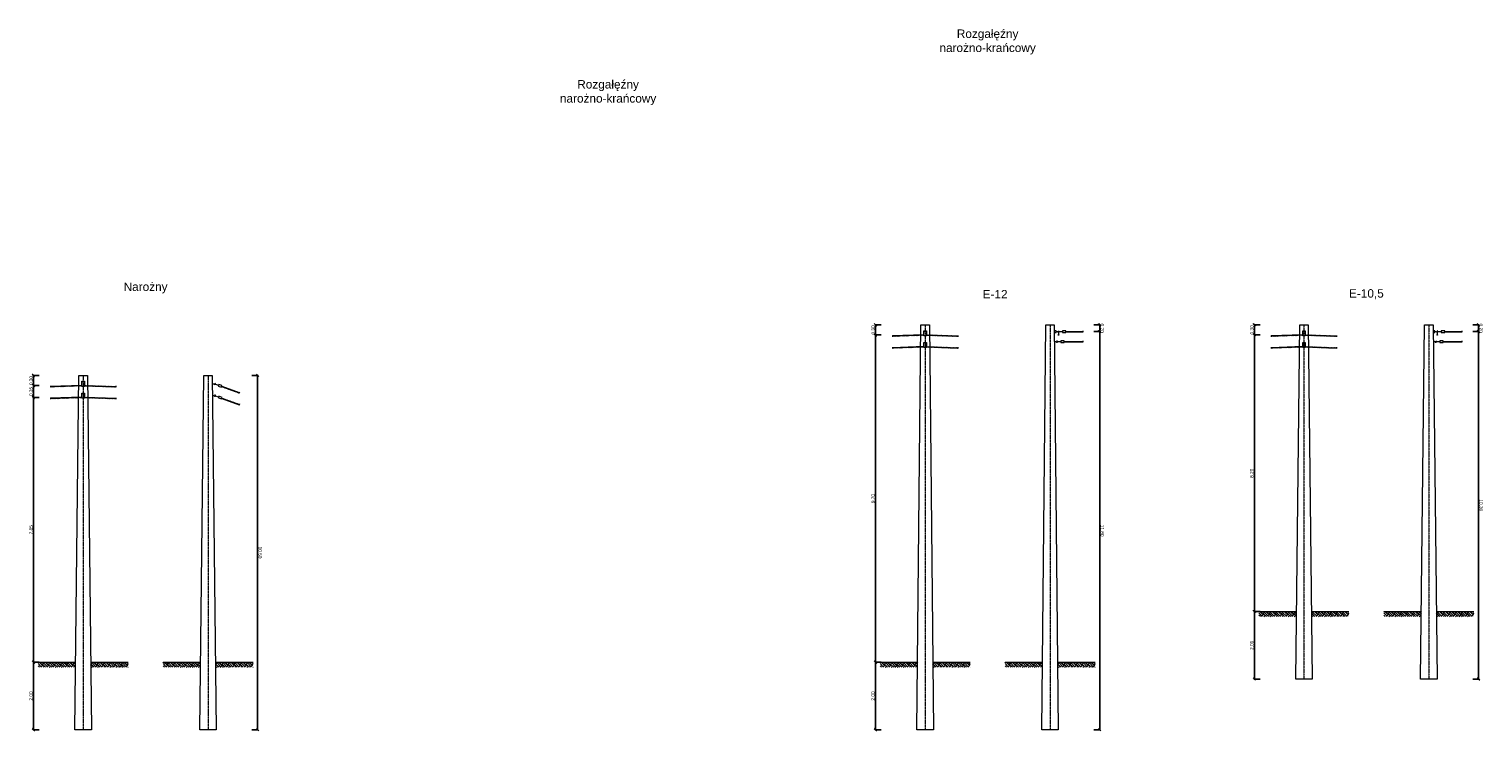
# Model space of a CAD drawing. Header units: metres. Extents: x 6536102 to 6570154, y 5559884 to 5568618.
# Tile 36 of 40: x 6548306 to 6552612, y 5559884 to 5561964. Entities that reach past the tile are written whole.
import ezdxf

# ---------------------------------------------------------------- set-up
doc = ezdxf.new("R2010")
doc.units = ezdxf.units.M
doc.linetypes.add('ACAD_ISO04W100', pattern=[30, 24, -3, 0, -3])
doc.linetypes.add('CIĄGłA', pattern=[0])
doc.layers.add('_ABS_zieleń do wycinki', color=7, linetype='Continuous')
doc.layers.add('ELE', color=7, linetype='Continuous', lineweight=35)
doc.styles.get("Standard").update_dxf_attribs({"font": 'arial.ttf'})
doc.dimstyles.new('ISO-25', dxfattribs={"dimtxt": 2.5, "dimasz": 2.5, "dimexe": 1.25, "dimexo": 0.625, "dimtad": 1, "dimtxsty": 'Standard', "dimcen": 2.5, "dimadec": 0, "dimazin": 0, "dimtfac": 1, "dimtmove": 0, "dimatfit": 3, "dimfxl": 1, "dimarcsym": 0})
pattern_1 = [(8, (6547295.76977, 5560096.3052), (-0.05523432, 0.39301264), [])]
pattern_2 = [(350, (6547295.76977, 5560096.3052), (0.06891662, 0.39084558), [])]
pattern_3 = [(8, (6550911.74096, 5560246.3047), (-0.05523432, 0.39301264), [])]
pattern_4 = [(8, (6549789.8026, 5560246.3047), (-0.05523432, 0.39301264), [])]

# ---------------------------------------------------------------- blocks, each defined once
blk = doc.blocks.new('_OBLIQUE')
at = {"color": 0, "linetype": 'ByBlock', "lineweight": -2}
for p, q in [((-0.5, -0.5), (0.5, 0.5)), ((0, 0), (0, 0))]:
    blk.add_line(p, q, dxfattribs=at)
blk = doc.blocks.new('*D188')
at = {"layer": 'Defpoints', "color": 0, "linetype": 'Continuous', "lineweight": 50, "transparency": 16777216}
for p in [(6548465.8, 5560087.3), (6548318.9, 5559887.3), (6548465.8, 5559887.3)]:
    blk.add_point(p, dxfattribs=at)
at = {"layer": 'ELE', "color": 0, "linetype": 'Continuous', "lineweight": -2, "transparency": 16777216}
for p, q in [((6548335.8, 5560087.3), (6548317.6, 5560087.3)), ((6548318.9, 5560087.3), (6548318.9, 5559887.3)), ((6548335.8, 5559887.3), (6548317.6, 5559887.3))]:
    blk.add_line(p, q, dxfattribs=at)
at = {"layer": 'ELE', "color": 0, "linetype": 'Continuous', "lineweight": -2, "transparency": 16777216, "xscale": 7.5, "yscale": 7.5, "zscale": 7.5}
for p, rotation in [((6548318.9, 5560087.3), 90), ((6548318.9, 5559887.3), 270)]:
    blk.add_blockref('_OBLIQUE', p, dxfattribs=dict(at, rotation=rotation))
at = {"layer": 'ELE', "color": 0, "linetype": 'Continuous', "lineweight": 18, "transparency": 16777216, "insert": (6548312.3, 5559987.3), "char_height": 10, "attachment_point": 5, "rotation": 90}
blk.add_mtext('2,00', dxfattribs=at)
blk = doc.blocks.new('*D189')
at = {"layer": 'Defpoints', "color": 0, "linetype": 'Continuous', "lineweight": 50, "transparency": 16777216}
for p in [(6548318.9, 5560872.2), (6548465.8, 5560872.2), (6548465.8, 5560087.3)]:
    blk.add_point(p, dxfattribs=at)
at = {"layer": 'ELE', "color": 0, "linetype": 'Continuous', "lineweight": -2, "transparency": 16777216}
for p, q in [((6548335.8, 5560872.2), (6548317.6, 5560872.2)), ((6548318.9, 5560087.3), (6548318.9, 5560872.2)), ((6548335.8, 5560087.3), (6548317.6, 5560087.3))]:
    blk.add_line(p, q, dxfattribs=at)
at = {"layer": 'ELE', "color": 0, "linetype": 'Continuous', "lineweight": -2, "transparency": 16777216, "xscale": 7.5, "yscale": 7.5, "zscale": 7.5}
for p, rotation in [((6548318.9, 5560872.2), 90.00038892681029), ((6548318.9, 5560087.3), 270.0003889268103)]:
    blk.add_blockref('_OBLIQUE', p, dxfattribs=dict(at, rotation=rotation))
at = {"layer": 'ELE', "color": 0, "linetype": 'Continuous', "lineweight": 18, "transparency": 16777216, "insert": (6548312.3, 5560479.7), "char_height": 10, "attachment_point": 5, "rotation": 90.0004}
blk.add_mtext('7,85', dxfattribs=at)
blk = doc.blocks.new('*D190')
at = {"layer": 'Defpoints', "color": 0, "linetype": 'Continuous', "lineweight": 50, "transparency": 16777216}
for p in [(6548318.9, 5560907.2), (6548465.8, 5560907.2), (6548465.8, 5560872.2)]:
    blk.add_point(p, dxfattribs=at)
at = {"layer": 'ELE', "color": 0, "linetype": 'Continuous', "lineweight": -2, "transparency": 16777216}
for p, q in [((6548335.8, 5560907.2), (6548317.6, 5560907.2)), ((6548335.8, 5560872.2), (6548317.6, 5560872.2)), ((6548318.9, 5560872.2), (6548318.9, 5560907.2))]:
    blk.add_line(p, q, dxfattribs=at)
at = {"layer": 'ELE', "color": 0, "linetype": 'Continuous', "lineweight": -2, "transparency": 16777216, "xscale": 7.5, "yscale": 7.5, "zscale": 7.5}
for p, rotation in [((6548318.9, 5560907.2), 90), ((6548318.9, 5560872.2), 270)]:
    blk.add_blockref('_OBLIQUE', p, dxfattribs=dict(at, rotation=rotation))
at = {"layer": 'ELE', "color": 0, "linetype": 'Continuous', "lineweight": 18, "transparency": 16777216, "insert": (6548312.2, 5560889.7), "char_height": 10, "attachment_point": 5, "rotation": 90}
blk.add_mtext('0,35', dxfattribs=at)
blk = doc.blocks.new('*D191')
at = {"layer": 'Defpoints', "color": 0, "linetype": 'Continuous', "lineweight": 50, "transparency": 16777216}
for p in [(6548318.9, 5560937.3), (6548465.8, 5560937.3), (6548465.8, 5560907.2)]:
    blk.add_point(p, dxfattribs=at)
at = {"layer": 'ELE', "color": 0, "linetype": 'Continuous', "lineweight": -2, "transparency": 16777216}
for p, q in [((6548335.8, 5560937.3), (6548317.6, 5560937.3)), ((6548318.9, 5560907.2), (6548318.9, 5560937.3)), ((6548335.8, 5560907.2), (6548317.6, 5560907.2))]:
    blk.add_line(p, q, dxfattribs=at)
at = {"layer": 'ELE', "color": 0, "linetype": 'Continuous', "lineweight": -2, "transparency": 16777216, "xscale": 7.5, "yscale": 7.5, "zscale": 7.5}
for p, rotation in [((6548318.9, 5560937.3), 90), ((6548318.9, 5560907.2), 270)]:
    blk.add_blockref('_OBLIQUE', p, dxfattribs=dict(at, rotation=rotation))
at = {"layer": 'ELE', "color": 0, "linetype": 'Continuous', "lineweight": 18, "transparency": 16777216, "insert": (6548312.2, 5560922.2), "char_height": 10, "attachment_point": 5, "rotation": 90}
blk.add_mtext('0,30', dxfattribs=at)
blk = doc.blocks.new('*D192')
at = {"layer": 'Defpoints', "color": 0, "linetype": 'Continuous', "lineweight": 50, "transparency": 16777216}
for p in [(6548835.8, 5560937.3), (6548982.7, 5560937.3), (6548835.8, 5559887.3)]:
    blk.add_point(p, dxfattribs=at)
at = {"layer": 'ELE', "color": 0, "linetype": 'Continuous', "lineweight": -2, "transparency": 16777216}
for p, q in [((6548965.8, 5560937.3), (6548983.9, 5560937.3)), ((6548982.7, 5559887.3), (6548982.7, 5560937.3)), ((6548965.8, 5559887.3), (6548983.9, 5559887.3))]:
    blk.add_line(p, q, dxfattribs=at)
at = {"layer": 'ELE', "color": 0, "linetype": 'Continuous', "lineweight": -2, "transparency": 16777216, "xscale": 7.5, "yscale": 7.5, "zscale": 7.5}
for p, rotation in [((6548982.7, 5560937.3), 90.00029072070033), ((6548982.7, 5559887.3), 270.0002907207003)]:
    blk.add_blockref('_OBLIQUE', p, dxfattribs=dict(at, rotation=rotation))
at = {"layer": 'ELE', "color": 0, "linetype": 'Continuous', "lineweight": 18, "transparency": 16777216, "insert": (6548989.3, 5560412.3), "char_height": 10, "attachment_point": 5, "rotation": 270.0003}
blk.add_mtext('10,50', dxfattribs=at)
blk = doc.blocks.new('*D193')
at = {"layer": 'Defpoints', "color": 0, "linetype": 'Continuous', "lineweight": 50, "transparency": 16777216}
for p in [(6552081.7, 5560237.3), (6551934.9, 5560037.3), (6552081.7, 5560037.3)]:
    blk.add_point(p, dxfattribs=at)
at = {"layer": 'ELE', "color": 0, "linetype": 'Continuous', "lineweight": -2, "transparency": 16777216}
for p, q in [((6551951.7, 5560237.3), (6551933.6, 5560237.3)), ((6551934.9, 5560237.3), (6551934.9, 5560037.3)), ((6551951.7, 5560037.3), (6551933.6, 5560037.3))]:
    blk.add_line(p, q, dxfattribs=at)
at = {"layer": 'ELE', "color": 0, "linetype": 'Continuous', "lineweight": -2, "transparency": 16777216, "xscale": 7.5, "yscale": 7.5, "zscale": 7.5}
for p, rotation in [((6551934.9, 5560237.3), 90), ((6551934.9, 5560037.3), 270)]:
    blk.add_blockref('_OBLIQUE', p, dxfattribs=dict(at, rotation=rotation))
at = {"layer": 'ELE', "color": 0, "linetype": 'Continuous', "lineweight": 18, "transparency": 16777216, "insert": (6551928.2, 5560137.3), "char_height": 10, "attachment_point": 5, "rotation": 90}
blk.add_mtext('2,00', dxfattribs=at)
blk = doc.blocks.new('*D194')
at = {"layer": 'Defpoints', "color": 0, "linetype": 'Continuous', "lineweight": 50, "transparency": 16777216}
for p in [(6551934.9, 5561057.1), (6552081.7, 5561057.1), (6552081.7, 5560237.3)]:
    blk.add_point(p, dxfattribs=at)
at = {"layer": 'ELE', "color": 0, "linetype": 'Continuous', "lineweight": -2, "transparency": 16777216}
for p, q in [((6551951.7, 5561057.1), (6551933.6, 5561057.1)), ((6551934.9, 5560237.3), (6551934.9, 5561057.1)), ((6551951.7, 5560237.3), (6551933.6, 5560237.3))]:
    blk.add_line(p, q, dxfattribs=at)
at = {"layer": 'ELE', "color": 0, "linetype": 'Continuous', "lineweight": -2, "transparency": 16777216, "xscale": 7.5, "yscale": 7.5, "zscale": 7.5}
for p, rotation in [((6551934.9, 5561057.1), 90), ((6551934.9, 5560237.3), 270)]:
    blk.add_blockref('_OBLIQUE', p, dxfattribs=dict(at, rotation=rotation))
at = {"layer": 'ELE', "color": 0, "linetype": 'Continuous', "lineweight": 18, "transparency": 16777216, "insert": (6551928.2, 5560647.2), "char_height": 10, "attachment_point": 5, "rotation": 90}
blk.add_mtext('8,20', dxfattribs=at)
blk = doc.blocks.new('*D195')
at = {"layer": 'Defpoints', "color": 0, "linetype": 'Continuous', "lineweight": 50, "transparency": 16777216}
for p in [(6551934.8, 5561087.3), (6552081.7, 5561087.3), (6552081.7, 5561057.1)]:
    blk.add_point(p, dxfattribs=at)
at = {"layer": 'ELE', "color": 0, "linetype": 'Continuous', "lineweight": -2, "transparency": 16777216}
for p, q in [((6551951.7, 5561087.3), (6551933.6, 5561087.3)), ((6551934.9, 5561057.1), (6551934.8, 5561087.3)), ((6551951.7, 5561057.1), (6551933.6, 5561057.1))]:
    blk.add_line(p, q, dxfattribs=at)
at = {"layer": 'ELE', "color": 0, "linetype": 'Continuous', "lineweight": -2, "transparency": 16777216, "xscale": 7.5, "yscale": 7.5, "zscale": 7.5}
for p, rotation in [((6551934.8, 5561087.3), 90.01012089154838), ((6551934.9, 5561057.1), 270.0101208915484)]:
    blk.add_blockref('_OBLIQUE', p, dxfattribs=dict(at, rotation=rotation))
at = {"layer": 'ELE', "color": 0, "linetype": 'Continuous', "lineweight": 18, "transparency": 16777216, "insert": (6551928.2, 5561072.2), "char_height": 10, "attachment_point": 5, "rotation": 90.0101}
blk.add_mtext('0,30', dxfattribs=at)
blk = doc.blocks.new('*D196')
at = {"layer": 'Defpoints', "color": 0, "linetype": 'Continuous', "lineweight": 50, "transparency": 16777216}
for p in [(6552451.7, 5561067.3), (6552598.6, 5561067.3), (6552451.8, 5560037.3)]:
    blk.add_point(p, dxfattribs=at)
at = {"layer": 'ELE', "color": 0, "linetype": 'Continuous', "lineweight": -2, "transparency": 16777216}
for p, q in [((6552581.7, 5561067.3), (6552599.9, 5561067.3)), ((6552598.7, 5560037.3), (6552598.6, 5561067.3)), ((6552581.8, 5560037.3), (6552599.9, 5560037.3))]:
    blk.add_line(p, q, dxfattribs=at)
at = {"layer": 'ELE', "color": 0, "linetype": 'Continuous', "lineweight": -2, "transparency": 16777216, "xscale": 7.5, "yscale": 7.5, "zscale": 7.5}
for p, rotation in [((6552598.6, 5561067.3), 90.00244385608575), ((6552598.7, 5560037.3), 270.0024438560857)]:
    blk.add_blockref('_OBLIQUE', p, dxfattribs=dict(at, rotation=rotation))
at = {"layer": 'ELE', "color": 0, "linetype": 'Continuous', "lineweight": 18, "transparency": 16777216, "insert": (6552605.3, 5560552.3), "char_height": 10, "attachment_point": 5, "rotation": 270.0024}
blk.add_mtext('10,30', dxfattribs=at)
blk = doc.blocks.new('*D197')
at = {"layer": 'Defpoints', "color": 0, "linetype": 'Continuous', "lineweight": 50, "transparency": 16777216}
for p in [(6552451.7, 5561087.3), (6552598.6, 5561087.3), (6552451.7, 5561067.3)]:
    blk.add_point(p, dxfattribs=at)
at = {"layer": 'ELE', "color": 0, "linetype": 'Continuous', "lineweight": -2, "transparency": 16777216}
for p, q in [((6552581.7, 5561087.3), (6552599.9, 5561087.3)), ((6552598.6, 5561067.3), (6552598.6, 5561087.3)), ((6552581.7, 5561067.3), (6552599.9, 5561067.3))]:
    blk.add_line(p, q, dxfattribs=at)
at = {"layer": 'ELE', "color": 0, "linetype": 'Continuous', "lineweight": -2, "transparency": 16777216, "xscale": 7.5, "yscale": 7.5, "zscale": 7.5}
for p, rotation in [((6552598.6, 5561087.3), 89.98473716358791), ((6552598.6, 5561067.3), 269.9847371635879)]:
    blk.add_blockref('_OBLIQUE', p, dxfattribs=dict(at, rotation=rotation))
at = {"layer": 'ELE', "color": 0, "linetype": 'Continuous', "lineweight": 18, "transparency": 16777216, "insert": (6552605.2, 5561077.3), "char_height": 10, "attachment_point": 5, "rotation": 269.9847}
blk.add_mtext('0,20', dxfattribs=at)
blk = doc.blocks.new('*D283')
at = {"layer": 'Defpoints', "color": 0, "linetype": 'Continuous', "lineweight": 50, "transparency": 16777216}
for p in [(6550959.8, 5560087.3), (6550812.9, 5559887.3), (6550959.8, 5559887.3)]:
    blk.add_point(p, dxfattribs=at)
at = {"layer": 'ELE', "color": 0, "linetype": 'Continuous', "lineweight": -2, "transparency": 16777216}
for p, q in [((6550829.8, 5560087.3), (6550811.7, 5560087.3)), ((6550812.9, 5560087.3), (6550812.9, 5559887.3)), ((6550829.8, 5559887.3), (6550811.7, 5559887.3))]:
    blk.add_line(p, q, dxfattribs=at)
at = {"layer": 'ELE', "color": 0, "linetype": 'Continuous', "lineweight": -2, "transparency": 16777216, "xscale": 7.5, "yscale": 7.5, "zscale": 7.5}
for p, rotation in [((6550812.9, 5560087.3), 90), ((6550812.9, 5559887.3), 270)]:
    blk.add_blockref('_OBLIQUE', p, dxfattribs=dict(at, rotation=rotation))
at = {"layer": 'ELE', "color": 0, "linetype": 'Continuous', "lineweight": 18, "transparency": 16777216, "insert": (6550806.3, 5559987.3), "char_height": 10, "attachment_point": 5, "rotation": 90}
blk.add_mtext('2,00', dxfattribs=at)
blk = doc.blocks.new('*D284')
at = {"layer": 'Defpoints', "color": 0, "linetype": 'Continuous', "lineweight": 50, "transparency": 16777216}
for p in [(6550812.9, 5561057.1), (6550959.8, 5561057.1), (6550959.8, 5560087.3)]:
    blk.add_point(p, dxfattribs=at)
at = {"layer": 'ELE', "color": 0, "linetype": 'Continuous', "lineweight": -2, "transparency": 16777216}
for p, q in [((6550829.8, 5561057.1), (6550811.7, 5561057.1)), ((6550812.9, 5560087.3), (6550812.9, 5561057.1)), ((6550829.8, 5560087.3), (6550811.7, 5560087.3))]:
    blk.add_line(p, q, dxfattribs=at)
at = {"layer": 'ELE', "color": 0, "linetype": 'Continuous', "lineweight": -2, "transparency": 16777216, "xscale": 7.5, "yscale": 7.5, "zscale": 7.5}
for p, rotation in [((6550812.9, 5561057.1), 90), ((6550812.9, 5560087.3), 270)]:
    blk.add_blockref('_OBLIQUE', p, dxfattribs=dict(at, rotation=rotation))
at = {"layer": 'ELE', "color": 0, "linetype": 'Continuous', "lineweight": 18, "transparency": 16777216, "insert": (6550806.3, 5560572.2), "char_height": 10, "attachment_point": 5, "rotation": 90}
blk.add_mtext('9,70', dxfattribs=at)
blk = doc.blocks.new('*D285')
at = {"layer": 'Defpoints', "color": 0, "linetype": 'Continuous', "lineweight": 50, "transparency": 16777216}
for p in [(6550812.9, 5561087.3), (6550959.8, 5561087.3), (6550959.8, 5561057.1)]:
    blk.add_point(p, dxfattribs=at)
at = {"layer": 'ELE', "color": 0, "linetype": 'Continuous', "lineweight": -2, "transparency": 16777216}
for p, q in [((6550829.8, 5561087.3), (6550811.7, 5561087.3)), ((6550812.9, 5561057.1), (6550812.9, 5561087.3)), ((6550829.8, 5561057.1), (6550811.7, 5561057.1))]:
    blk.add_line(p, q, dxfattribs=at)
at = {"layer": 'ELE', "color": 0, "linetype": 'Continuous', "lineweight": -2, "transparency": 16777216, "xscale": 7.5, "yscale": 7.5, "zscale": 7.5}
for p, rotation in [((6550812.9, 5561087.3), 90.01012089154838), ((6550812.9, 5561057.1), 270.0101208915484)]:
    blk.add_blockref('_OBLIQUE', p, dxfattribs=dict(at, rotation=rotation))
at = {"layer": 'ELE', "color": 0, "linetype": 'Continuous', "lineweight": 18, "transparency": 16777216, "insert": (6550806.3, 5561072.2), "char_height": 10, "attachment_point": 5, "rotation": 90.0101}
blk.add_mtext('0,30', dxfattribs=at)
blk = doc.blocks.new('*D286')
at = {"layer": 'Defpoints', "color": 0, "linetype": 'Continuous', "lineweight": 50, "transparency": 16777216}
for p in [(6551329.8, 5561067.3), (6551476.7, 5561067.3), (6551329.8, 5559887.3)]:
    blk.add_point(p, dxfattribs=at)
at = {"layer": 'ELE', "color": 0, "linetype": 'Continuous', "lineweight": -2, "transparency": 16777216}
for p, q in [((6551459.8, 5561067.3), (6551478, 5561067.3)), ((6551476.7, 5559887.3), (6551476.7, 5561067.3)), ((6551459.8, 5559887.3), (6551478, 5559887.3))]:
    blk.add_line(p, q, dxfattribs=at)
at = {"layer": 'ELE', "color": 0, "linetype": 'Continuous', "lineweight": -2, "transparency": 16777216, "xscale": 7.5, "yscale": 7.5, "zscale": 7.5}
for p, rotation in [((6551476.7, 5561067.3), 90.00093725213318), ((6551476.7, 5559887.3), 270.0009372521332)]:
    blk.add_blockref('_OBLIQUE', p, dxfattribs=dict(at, rotation=rotation))
at = {"layer": 'ELE', "color": 0, "linetype": 'Continuous', "lineweight": 18, "transparency": 16777216, "insert": (6551483.3, 5560477.3), "char_height": 10, "attachment_point": 5, "rotation": 270.0009}
blk.add_mtext('11,80', dxfattribs=at)
blk = doc.blocks.new('*D287')
at = {"layer": 'Defpoints', "color": 0, "linetype": 'Continuous', "lineweight": 50, "transparency": 16777216}
for p in [(6551329.8, 5561087.3), (6551476.7, 5561087.3), (6551329.8, 5561067.3)]:
    blk.add_point(p, dxfattribs=at)
at = {"layer": 'ELE', "color": 0, "linetype": 'Continuous', "lineweight": -2, "transparency": 16777216}
for p, q in [((6551459.8, 5561087.3), (6551477.9, 5561087.3)), ((6551476.7, 5561067.3), (6551476.7, 5561087.3)), ((6551459.8, 5561067.3), (6551477.9, 5561067.3))]:
    blk.add_line(p, q, dxfattribs=at)
at = {"layer": 'ELE', "color": 0, "linetype": 'Continuous', "lineweight": -2, "transparency": 16777216, "xscale": 7.5, "yscale": 7.5, "zscale": 7.5}
for p, rotation in [((6551476.7, 5561087.3), 89.98473716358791), ((6551476.7, 5561067.3), 269.9847371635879)]:
    blk.add_blockref('_OBLIQUE', p, dxfattribs=dict(at, rotation=rotation))
at = {"layer": 'ELE', "color": 0, "linetype": 'Continuous', "lineweight": 18, "transparency": 16777216, "insert": (6551483.3, 5561077.3), "char_height": 10, "attachment_point": 5, "rotation": 269.9847}
blk.add_mtext('0,20', dxfattribs=at)

msp = doc.modelspace()

# ---------------------------------------------------------------- hatches: boundary and pattern name
at = {"layer": 'ELE', "linetype": 'CIĄGłA', "lineweight": 18}
h = msp.add_hatch(dxfattribs=at)
h.set_pattern_fill('ANSI31', scale=0.125, angle=323)
h.set_pattern_definition(pattern_4)
h.paths.add_polyline_path([(6550956.053, 5561056.678), (6550956.053, 5561057.679), (6550863.063, 5561054.431), (6550863.098, 5561053.432)])
at = {"layer": 'ELE', "lineweight": 18}
h = msp.add_hatch(color=7, dxfattribs=at)
h.dxf.hatch_style = 1
h.paths.add_polyline_path([(6550959.803, 5561067.809), (6550959.803, 5561066.809, 0.41421356), (6550960.303, 5561067.309, 0.41421356)])
h.paths.add_polyline_path([(6550959.803, 5561067.809, 0.41421356), (6550959.303, 5561067.309, 0.41421356), (6550959.803, 5561066.809)])
at = {"layer": 'ELE', "linetype": 'CIĄGłA', "lineweight": 18}
h = msp.add_hatch(dxfattribs=at)
h.set_pattern_fill('ANSI31', scale=0.125, angle=323)
h.set_pattern_definition(pattern_4)
h.paths.add_polyline_path([(6550963.553, 5561056.678), (6550963.553, 5561057.679), (6551056.542, 5561054.431), (6551056.508, 5561053.432)])
at = {"layer": 'ELE', "linetype": 'CIĄGłA', "lineweight": 20}
h = msp.add_hatch(color=7, dxfattribs=at)
h.dxf.hatch_style = 1
h.paths.add_polyline_path([(6551426.994, 5561036.809), (6551426.994, 5561037.809), (6551371.987, 5561037.809), (6551371.987, 5561036.809)])
h = msp.add_hatch(color=7, dxfattribs=at)
h.dxf.hatch_style = 1
h.paths.add_polyline_path([(6551426.994, 5561066.809), (6551426.994, 5561067.809), (6551376.622, 5561067.809), (6551376.622, 5561066.809)])
at = {"layer": 'ELE', "linetype": 'CIĄGłA', "lineweight": 18}
h = msp.add_hatch(dxfattribs=at)
h.set_pattern_fill('ANSI31', scale=0.125, angle=323)
h.set_pattern_definition(pattern_3)
h.paths.add_polyline_path([(6552077.991, 5561056.678), (6552077.991, 5561057.679), (6551985.001, 5561054.431), (6551985.036, 5561053.432)])
at = {"layer": 'ELE', "lineweight": 18}
h = msp.add_hatch(color=7, dxfattribs=at)
h.dxf.hatch_style = 1
h.paths.add_polyline_path([(6552081.741, 5561067.809), (6552081.741, 5561066.809, 0.41421356), (6552082.241, 5561067.309, 0.41421356)])
h.paths.add_polyline_path([(6552081.741, 5561067.809, 0.41421356), (6552081.241, 5561067.309, 0.41421356), (6552081.741, 5561066.809)])
at = {"layer": 'ELE', "linetype": 'CIĄGłA', "lineweight": 18}
h = msp.add_hatch(dxfattribs=at)
h.set_pattern_fill('ANSI31', scale=0.125, angle=323)
h.set_pattern_definition(pattern_3)
h.paths.add_polyline_path([(6552085.491, 5561056.678), (6552085.491, 5561057.679), (6552178.481, 5561054.431), (6552178.446, 5561053.432)])
at = {"layer": 'ELE', "linetype": 'CIĄGłA', "lineweight": 20}
h = msp.add_hatch(color=7, dxfattribs=at)
h.dxf.hatch_style = 1
h.paths.add_polyline_path([(6552548.932, 5561036.809), (6552548.932, 5561037.809), (6552493.926, 5561037.809), (6552493.926, 5561036.809)])
h = msp.add_hatch(color=7, dxfattribs=at)
h.dxf.hatch_style = 1
h.paths.add_polyline_path([(6552548.932, 5561066.809), (6552548.932, 5561067.809), (6552498.56, 5561067.809), (6552498.56, 5561066.809)])
at = {"layer": 'ELE', "linetype": 'CIĄGłA', "lineweight": 18}
h = msp.add_hatch(dxfattribs=at)
h.set_pattern_fill('ANSI31', scale=0.125, angle=323)
h.set_pattern_definition(pattern_4)
h.paths.add_polyline_path([(6550956.053, 5561021.678), (6550956.053, 5561022.679), (6550863.063, 5561019.431), (6550863.098, 5561018.432)])
at = {"layer": 'ELE', "lineweight": 18}
h = msp.add_hatch(color=7, dxfattribs=at)
h.dxf.hatch_style = 1
h.paths.add_polyline_path([(6550959.803, 5561032.809), (6550959.803, 5561031.809, 0.41421356), (6550960.303, 5561032.309, 0.41421356)])
h.paths.add_polyline_path([(6550959.803, 5561032.809, 0.41421356), (6550959.303, 5561032.309, 0.41421356), (6550959.803, 5561031.809)])
at = {"layer": 'ELE', "linetype": 'CIĄGłA', "lineweight": 18}
h = msp.add_hatch(dxfattribs=at)
h.set_pattern_fill('ANSI31', scale=0.125, angle=323)
h.set_pattern_definition(pattern_4)
h.paths.add_polyline_path([(6550963.553, 5561021.678), (6550963.553, 5561022.679), (6551056.542, 5561019.431), (6551056.508, 5561018.432)])
h = msp.add_hatch(dxfattribs=at)
h.set_pattern_fill('ANSI31', scale=0.125, angle=323)
h.set_pattern_definition(pattern_3)
h.paths.add_polyline_path([(6552077.991, 5561021.678), (6552077.991, 5561022.679), (6551985.001, 5561019.431), (6551985.036, 5561018.432)])
at = {"layer": 'ELE', "lineweight": 18}
h = msp.add_hatch(color=7, dxfattribs=at)
h.dxf.hatch_style = 1
h.paths.add_polyline_path([(6552081.741, 5561032.809), (6552081.741, 5561031.809, 0.41421356), (6552082.241, 5561032.309, 0.41421356)])
h.paths.add_polyline_path([(6552081.741, 5561032.809, 0.41421356), (6552081.241, 5561032.309, 0.41421356), (6552081.741, 5561031.809)])
at = {"layer": 'ELE', "linetype": 'CIĄGłA', "lineweight": 18}
h = msp.add_hatch(dxfattribs=at)
h.set_pattern_fill('ANSI31', scale=0.125, angle=323)
h.set_pattern_definition(pattern_3)
h.paths.add_polyline_path([(6552085.491, 5561021.678), (6552085.491, 5561022.679), (6552178.481, 5561019.431), (6552178.446, 5561018.432)])
h = msp.add_hatch(dxfattribs=at)
h.set_pattern_fill('ANSI31', scale=0.125, angle=323)
h.set_pattern_definition(pattern_1)
h.paths.add_polyline_path([(6548462.02, 5560906.679), (6548462.02, 5560907.679), (6548369.03, 5560904.432), (6548369.065, 5560903.432)])
at = {"layer": 'ELE', "lineweight": 18}
h = msp.add_hatch(color=7, dxfattribs=at)
h.dxf.hatch_style = 1
h.paths.add_polyline_path([(6548465.77, 5560917.81), (6548465.77, 5560916.81, 0.41421356), (6548466.27, 5560917.31, 0.41421356)])
h.paths.add_polyline_path([(6548465.77, 5560917.81, 0.41421356), (6548465.27, 5560917.31, 0.41421356), (6548465.77, 5560916.81)])
at = {"layer": 'ELE', "linetype": 'CIĄGłA', "lineweight": 18}
h = msp.add_hatch(dxfattribs=at)
h.set_pattern_fill('ANSI31', scale=0.125, angle=323)
h.set_pattern_definition(pattern_1)
h.paths.add_polyline_path([(6548469.52, 5560906.679), (6548469.52, 5560907.679), (6548562.51, 5560904.432), (6548562.475, 5560903.432)])
h = msp.add_hatch(dxfattribs=at)
h.set_pattern_fill('ANSI31', scale=0.125, angle=323)
h.set_pattern_definition(pattern_1)
h.paths.add_polyline_path([(6548462.02, 5560871.679), (6548462.02, 5560872.679), (6548369.03, 5560869.432), (6548369.065, 5560868.432)])
at = {"layer": 'ELE', "lineweight": 18}
h = msp.add_hatch(color=7, dxfattribs=at)
h.dxf.hatch_style = 1
h.paths.add_polyline_path([(6548465.77, 5560882.81), (6548465.77, 5560881.81, 0.41421356), (6548466.27, 5560882.31, 0.41421356)])
h.paths.add_polyline_path([(6548465.77, 5560882.81, 0.41421356), (6548465.27, 5560882.31, 0.41421356), (6548465.77, 5560881.81)])
at = {"layer": 'ELE', "linetype": 'CIĄGłA', "lineweight": 18}
h = msp.add_hatch(dxfattribs=at)
h.set_pattern_fill('ANSI31', scale=0.125, angle=323)
h.set_pattern_definition(pattern_1)
h.paths.add_polyline_path([(6548469.52, 5560871.679), (6548469.52, 5560872.679), (6548562.51, 5560869.432), (6548562.475, 5560868.432)])
h = msp.add_hatch(dxfattribs=at)
h.set_pattern_fill('ANSI31', scale=0.125, angle=305)
h.set_pattern_definition(pattern_2)
h.paths.add_polyline_path([(6548927.681, 5560885.521), (6548928.023, 5560886.461), (6548876.386, 5560905.255), (6548876.044, 5560904.315)])
h = msp.add_hatch(dxfattribs=at)
h.set_pattern_fill('ANSI31', scale=0.125, angle=305)
h.set_pattern_definition(pattern_2)
h.paths.add_polyline_path([(6548928.186, 5560850.521), (6548928.528, 5560851.461), (6548876.892, 5560870.255), (6548876.55, 5560869.315)])
at = {"layer": 'ELE', "linetype": 'CIĄGłA', "lineweight": 20}
h = msp.add_hatch(dxfattribs=at)
h.set_pattern_fill('EARTH', scale=2, angle=45)
h.set_pattern_definition([(45, (6551205.836, 5558632.068), (0, 17.96051), [12.7, -12.7]), (45, (6551202.468, 5558635.436), (0, 17.96051), [12.7, -12.7]), (45, (6551199.1, 5558638.803), (0, 17.96051), [12.7, -12.7]), (135, (6551199.1, 5558641.048), (-17.96051, 0), [12.7, -12.7]), (135, (6551202.468, 5558644.416), (-17.96051, 0), [12.7, -12.7]), (135, (6551205.836, 5558647.783), (-17.96051, 0), [12.7, -12.7])])
h.paths.add_polyline_path([(6552215.074, 5560237.309), (6552103.898, 5560237.309), (6552104.066, 5560222.336), (6552215.074, 5560222.309)])
h.paths.add_polyline_path([(6552059.584, 5560237.309), (6551948.408, 5560237.309), (6551948.408, 5560222.309), (6552059.415, 5560222.309)])
h = msp.add_hatch(dxfattribs=at)
h.set_pattern_fill('EARTH', scale=2, angle=45)
h.set_pattern_definition([(45, (6551575.836, 5558632.068), (0, 17.96051), [12.7, -12.7]), (45, (6551572.468, 5558635.436), (0, 17.96051), [12.7, -12.7]), (45, (6551569.1, 5558638.803), (0, 17.96051), [12.7, -12.7]), (135, (6551569.1, 5558641.048), (-17.96051, 0), [12.7, -12.7]), (135, (6551572.468, 5558644.416), (-17.96051, 0), [12.7, -12.7]), (135, (6551575.836, 5558647.783), (-17.96051, 0), [12.7, -12.7])])
h.paths.add_polyline_path([(6552585.074, 5560237.309), (6552473.898, 5560237.308), (6552474.066, 5560222.307), (6552585.074, 5560222.309)])
h.paths.add_polyline_path([(6552429.584, 5560237.308), (6552318.408, 5560237.309), (6552318.408, 5560222.309), (6552429.415, 5560222.307)])
at = {"layer": 'ELE', "linetype": 'CIĄGłA', "lineweight": 18}
h = msp.add_hatch(dxfattribs=at)
h.set_pattern_fill('EARTH', scale=2, angle=45)
h.set_pattern_definition([(45, (6547589.865, 5558482.069), (0, 17.96051), [12.7, -12.7]), (45, (6547586.497, 5558485.436), (0, 17.96051), [12.7, -12.7]), (45, (6547583.13, 5558488.804), (0, 17.96051), [12.7, -12.7]), (135, (6547583.13, 5558491.049), (-17.96051, 0), [12.7, -12.7]), (135, (6547586.497, 5558494.416), (-17.96051, 0), [12.7, -12.7]), (135, (6547589.865, 5558497.784), (-17.96051, 0), [12.7, -12.7])])
h.paths.add_polyline_path([(6548599.103, 5560087.31), (6548487.927, 5560087.31), (6548488.095, 5560072.308), (6548599.103, 5560072.31)])
h.paths.add_polyline_path([(6548443.613, 5560087.31), (6548332.436, 5560087.31), (6548332.436, 5560072.31), (6548443.444, 5560072.308)])
h = msp.add_hatch(dxfattribs=at)
h.set_pattern_fill('EARTH', scale=2, angle=45)
h.set_pattern_definition([(45, (6547959.865, 5558482.069), (0, 17.96051), [12.7, -12.7]), (45, (6547956.497, 5558485.436), (0, 17.96051), [12.7, -12.7]), (45, (6547953.13, 5558488.804), (0, 17.96051), [12.7, -12.7]), (135, (6547953.13, 5558491.049), (-17.96051, 0), [12.7, -12.7]), (135, (6547956.497, 5558494.416), (-17.96051, 0), [12.7, -12.7]), (135, (6547959.865, 5558497.784), (-17.96051, 0), [12.7, -12.7])])
h.paths.add_polyline_path([(6548969.103, 5560087.31), (6548857.927, 5560087.31), (6548858.095, 5560072.336), (6548969.103, 5560072.31)])
h.paths.add_polyline_path([(6548813.613, 5560087.31), (6548702.436, 5560087.31), (6548702.436, 5560072.31), (6548813.444, 5560072.309)])
at = {"layer": 'ELE', "linetype": 'CIĄGłA', "lineweight": 20}
h = msp.add_hatch(dxfattribs=at)
h.set_pattern_fill('EARTH', scale=2, angle=45)
h.set_pattern_definition([(45, (6550083.897, 5558482.068), (0, 17.96051), [12.7, -12.7]), (45, (6550080.53, 5558485.436), (0, 17.96051), [12.7, -12.7]), (45, (6550077.162, 5558488.803), (0, 17.96051), [12.7, -12.7]), (135, (6550077.162, 5558491.048), (-17.96051, 0), [12.7, -12.7]), (135, (6550080.53, 5558494.416), (-17.96051, 0), [12.7, -12.7]), (135, (6550083.897, 5558497.783), (-17.96051, 0), [12.7, -12.7])])
h.paths.add_polyline_path([(6551093.136, 5560087.309), (6550981.959, 5560087.309), (6550982.128, 5560072.336), (6551093.136, 5560072.309)])
h.paths.add_polyline_path([(6550937.646, 5560087.309), (6550826.469, 5560087.309), (6550826.469, 5560072.309), (6550937.477, 5560072.309)])
h = msp.add_hatch(dxfattribs=at)
h.set_pattern_fill('EARTH', scale=2, angle=45)
h.set_pattern_definition([(45, (6550453.897, 5558482.068), (0, 17.96051), [12.7, -12.7]), (45, (6550450.53, 5558485.436), (0, 17.96051), [12.7, -12.7]), (45, (6550447.162, 5558488.803), (0, 17.96051), [12.7, -12.7]), (135, (6550447.162, 5558491.048), (-17.96051, 0), [12.7, -12.7]), (135, (6550450.53, 5558494.416), (-17.96051, 0), [12.7, -12.7]), (135, (6550453.897, 5558497.783), (-17.96051, 0), [12.7, -12.7])])
h.paths.add_polyline_path([(6551463.136, 5560087.309), (6551351.96, 5560087.308), (6551352.128, 5560072.307), (6551463.136, 5560072.309)])
h.paths.add_polyline_path([(6551307.646, 5560087.308), (6551196.469, 5560087.309), (6551196.469, 5560072.309), (6551307.477, 5560072.307)])

# ---------------------------------------------------------------- linework, layer by layer
at = {"layer": '_ABS_zieleń do wycinki', "color": 6}
for points in [[(6550946.473, 5561022.679), (6550946.461, 5561021.679)], [(6552068.411, 5561022.679), (6552068.4, 5561021.679)]]:
    msp.add_lwpolyline(points, dxfattribs=at)
at = {"layer": 'ELE', "color": 7, "linetype": 'ACAD_ISO04W100', "lineweight": 20, "ltscale": 0.25}
for p, q in [((6550959.803, 5561087.309), (6550959.803, 5559887.309)), ((6551329.803, 5561087.309), (6551329.803, 5559887.309)), ((6552081.741, 5561087.309), (6552081.741, 5560037.309)), ((6552451.741, 5561087.309), (6552451.741, 5560037.309))]:
    msp.add_line(p, q, dxfattribs=at)
at = {"layer": 'ELE', "color": 7, "linetype": 'ACAD_ISO04W100', "lineweight": 18, "ltscale": 0.25}
for p, q in [((6548465.77, 5560937.31), (6548465.77, 5559887.31)), ((6548835.77, 5560937.31), (6548835.77, 5559887.31))]:
    msp.add_line(p, q, dxfattribs=at)
at = {"layer": 'ELE', "color": 7, "linetype": 'CIĄGłA', "lineweight": 20}
for points in [[(6550984.207, 5559887.309), (6550935.398, 5559887.309), (6550947.199, 5561087.309), (6550972.406, 5561087.309)], [(6551354.207, 5559887.309), (6551305.398, 5559887.309), (6551317.199, 5561087.309), (6551342.406, 5561087.309)], [(6552106.146, 5560037.309), (6552057.336, 5560037.309), (6552069.137, 5561087.309), (6552094.344, 5561087.309)], [(6552476.146, 5560037.309), (6552427.336, 5560037.309), (6552439.137, 5561087.309), (6552464.344, 5561087.309)], [(6551371.987, 5561039.809), (6551361.987, 5561039.809), (6551361.987, 5561034.809), (6551371.987, 5561034.809)], [(6551376.622, 5561069.809), (6551366.622, 5561069.809), (6551366.622, 5561064.809), (6551376.622, 5561064.809)], [(6552493.926, 5561039.809), (6552483.926, 5561039.809), (6552483.926, 5561034.809), (6552493.926, 5561034.809)], [(6552498.56, 5561069.809), (6552488.56, 5561069.809), (6552488.56, 5561064.809), (6552498.56, 5561064.809)]]:
    msp.add_lwpolyline(points, close=True, dxfattribs=at)
at = {"layer": 'ELE', "color": 7, "linetype": 'CIĄGłA', "lineweight": 18}
for points in [[(6550863.01, 5561055.93), (6550863.15, 5561051.933)], [(6550956.053, 5561057.679), (6550863.063, 5561054.431)], [(6550956.053, 5561056.678), (6550863.098, 5561053.432)], [(6550963.553, 5561057.679), (6551056.542, 5561054.431)], [(6550963.553, 5561056.678), (6551056.508, 5561053.432)], [(6551056.595, 5561055.93), (6551056.455, 5561051.933)], [(6551984.949, 5561055.93), (6551985.088, 5561051.933)], [(6552077.991, 5561057.679), (6551985.001, 5561054.431)], [(6552077.991, 5561056.678), (6551985.036, 5561053.432)], [(6552085.491, 5561057.679), (6552178.481, 5561054.431)], [(6552085.491, 5561056.678), (6552178.446, 5561053.432)], [(6552178.533, 5561055.93), (6552178.394, 5561051.933)], [(6550863.01, 5561020.93), (6550863.15, 5561016.933)], [(6550956.053, 5561022.679), (6550863.063, 5561019.431)], [(6550956.053, 5561021.678), (6550863.098, 5561018.432)], [(6550963.553, 5561022.679), (6551056.542, 5561019.431)], [(6550963.553, 5561021.678), (6551056.508, 5561018.432)], [(6551056.595, 5561020.93), (6551056.455, 5561016.933)], [(6551984.949, 5561020.93), (6551985.088, 5561016.933)], [(6552077.991, 5561022.679), (6551985.001, 5561019.431)], [(6552077.991, 5561021.678), (6551985.036, 5561018.432)], [(6552085.491, 5561022.679), (6552178.481, 5561019.431)], [(6552085.491, 5561021.678), (6552178.446, 5561018.432)], [(6552178.533, 5561020.93), (6552178.394, 5561016.933)], [(6548462.02, 5560907.679), (6548369.03, 5560904.432)], [(6548469.52, 5560907.679), (6548562.51, 5560904.432)], [(6548857.421, 5560911.626), (6548866.818, 5560908.206)], [(6548368.978, 5560905.931), (6548369.117, 5560901.933)], [(6548368.978, 5560870.931), (6548369.117, 5560866.933)], [(6548462.02, 5560872.679), (6548369.03, 5560869.432)], [(6548462.02, 5560906.679), (6548369.065, 5560903.432)], [(6548462.02, 5560871.679), (6548369.065, 5560868.432)], [(6548469.52, 5560906.679), (6548562.475, 5560903.432)], [(6548469.52, 5560872.679), (6548562.51, 5560869.432)], [(6548469.52, 5560871.679), (6548562.475, 5560868.432)], [(6548562.562, 5560905.931), (6548562.422, 5560901.933)], [(6548562.562, 5560870.931), (6548562.422, 5560866.933)], [(6548857.927, 5560876.626), (6548867.324, 5560873.206)], [(6548876.044, 5560904.315), (6548927.681, 5560885.521)], [(6548876.386, 5560905.255), (6548928.023, 5560886.461)], [(6548876.55, 5560869.315), (6548928.186, 5560850.521)], [(6548876.892, 5560870.255), (6548928.528, 5560851.461)], [(6548928.536, 5560887.871), (6548927.167, 5560884.112)], [(6548929.041, 5560852.871), (6548927.673, 5560849.112)], [(6548332.436, 5560087.31), (6548443.613, 5560087.31)], [(6548487.927, 5560087.31), (6548599.103, 5560087.31)], [(6548702.436, 5560087.31), (6548813.613, 5560087.309)], [(6548857.927, 5560087.31), (6548969.103, 5560087.31)]]:
    msp.add_lwpolyline(points, dxfattribs=at)
for points in [[(6550963.553, 5561069.809), (6550963.553, 5561054.809), (6550956.053, 5561054.809), (6550956.053, 5561069.809)], [(6552085.491, 5561069.809), (6552085.491, 5561054.809), (6552077.991, 5561054.809), (6552077.991, 5561069.809)], [(6550963.553, 5561034.809), (6550963.553, 5561019.809), (6550956.053, 5561019.809), (6550956.053, 5561034.809)], [(6552085.491, 5561034.809), (6552085.491, 5561019.809), (6552077.991, 5561019.809), (6552077.991, 5561034.809)], [(6548453.166, 5560937.31), (6548478.373, 5560937.31), (6548490.175, 5559887.31), (6548441.365, 5559887.31)], [(6548469.52, 5560919.81), (6548469.52, 5560904.81), (6548462.02, 5560904.81), (6548462.02, 5560919.81)], [(6548823.166, 5560937.31), (6548848.373, 5560937.31), (6548860.175, 5559887.31), (6548811.365, 5559887.31)], [(6548877.07, 5560907.135), (6548867.673, 5560910.555), (6548865.963, 5560905.856), (6548875.36, 5560902.436)], [(6548469.52, 5560884.81), (6548469.52, 5560869.81), (6548462.02, 5560869.81), (6548462.02, 5560884.81)], [(6548877.576, 5560872.135), (6548868.179, 5560875.555), (6548866.469, 5560870.856), (6548875.866, 5560867.436)]]:
    msp.add_lwpolyline(points, close=True, dxfattribs=at)
at = {"layer": 'ELE', "color": 7, "linetype": 'CIĄGłA', "lineweight": 20}
for points in [[(6551342.678, 5561064.809), (6551347.622, 5561064.809), (6551347.622, 5561069.809), (6551342.622, 5561069.809)], [(6551351.987, 5561037.309), (6551361.987, 5561037.309)], [(6551354.622, 5561065.309), (6551354.622, 5561058.179)], [(6551356.622, 5561067.309), (6551366.622, 5561067.309)], [(6551371.987, 5561037.809), (6551426.994, 5561037.809)], [(6551371.987, 5561036.809), (6551426.994, 5561036.809)], [(6551376.622, 5561067.809), (6551426.994, 5561067.809)], [(6551376.622, 5561066.809), (6551426.994, 5561066.809)], [(6551426.994, 5561069.309), (6551426.994, 5561065.309)], [(6551426.994, 5561039.309), (6551426.994, 5561035.309)], [(6552464.617, 5561064.809), (6552469.56, 5561064.809), (6552469.56, 5561069.809), (6552464.56, 5561069.809)], [(6552473.926, 5561037.309), (6552483.926, 5561037.309)], [(6552476.56, 5561065.309), (6552476.56, 5561058.179)], [(6552478.56, 5561067.309), (6552488.56, 5561067.309)], [(6552493.926, 5561037.809), (6552548.932, 5561037.809)], [(6552493.926, 5561036.809), (6552548.932, 5561036.809)], [(6552498.56, 5561067.809), (6552548.932, 5561067.809)], [(6552498.56, 5561066.809), (6552548.932, 5561066.809)], [(6552548.932, 5561069.309), (6552548.932, 5561065.309)], [(6552548.932, 5561039.309), (6552548.932, 5561035.309)], [(6551948.408, 5560237.309), (6552059.584, 5560237.309)], [(6552103.898, 5560237.309), (6552215.074, 5560237.309)], [(6552318.408, 5560237.309), (6552429.584, 5560237.308)], [(6552473.898, 5560237.308), (6552585.074, 5560237.309)], [(6550826.469, 5560087.309), (6550937.646, 5560087.309)], [(6550981.959, 5560087.309), (6551093.136, 5560087.309)], [(6551196.469, 5560087.309), (6551307.646, 5560087.308)], [(6551351.96, 5560087.308), (6551463.136, 5560087.309)]]:
    msp.add_lwpolyline(points, dxfattribs=at)
for points in [[(6551342.987, 5561037.309), (6551347.987, 5561037.309, 2.41421356), (6551349.987, 5561039.309)], [(6551347.622, 5561067.309), (6551352.622, 5561067.309, 2.41421356), (6551354.622, 5561069.309)], [(6552464.926, 5561037.309), (6552469.926, 5561037.309, 2.41421356), (6552471.926, 5561039.309)], [(6552469.56, 5561067.309), (6552474.56, 5561067.309, 2.41421356), (6552476.56, 5561069.309)]]:
    msp.add_lwpolyline(points, format="xyb", dxfattribs=at)
at = {"layer": 'ELE', "color": 7, "linetype": 'CIĄGłA', "lineweight": 18}
for points in [[(6548848.542, 5560912.31), (6548853.542, 5560912.31, 2.41421356), (6548855.542, 5560914.31)], [(6548849.048, 5560877.31), (6548854.048, 5560877.31, 2.41421356), (6548856.048, 5560879.31)]]:
    msp.add_lwpolyline(points, format="xyb", dxfattribs=at)
for centre in [(6550959.803, 5561067.309), (6552081.741, 5561067.309), (6550959.803, 5561032.309), (6552081.741, 5561032.309), (6548465.77, 5560917.31), (6548465.77, 5560882.31)]:
    msp.add_circle(centre, 0.5, dxfattribs=at)
at = {"layer": 'ELE', "color": 7, "linetype": 'CIĄGłA', "lineweight": 20}
for centre in [(6551354.622, 5561057.179), (6552476.56, 5561057.179)]:
    msp.add_circle(centre, 1, dxfattribs=at)

# ---------------------------------------------------------------- texts
at = {"layer": 'ELE', "color": 7, "lineweight": 18, "char_height": 25, "attachment_point": 5}
for s, insert in [('Rozgałęźny narożno-krańcowy', (6551144.803, 5561925.408)), ('Rozgałęźny narożno-krańcowy', (6550020.658, 5561775.408)), ('Narożny', (6548650.77, 5561196.305)), ('E-12', (6551167.058, 5561178.01)), ('E-10,5', (6552266.741, 5561178.01))]:
    msp.add_mtext_dynamic_manual_height_columns(s, width=2.5, gutter_width=12.5, heights=[0], dxfattribs=dict(at, insert=insert))

# ---------------------------------------------------------------- dimensions: what is measured, and where the dimension line sits
at = {"layer": 'ELE', "color": 7, "linetype": 'Continuous', "lineweight": 18}
for base, p1, p2, angle, override, picture, middle in [((6550812.911, 5561087.283), (6550959.803, 5561057.148), (6550959.797, 5561087.309), 90.010121, {"dimtxt": 10, "dimasz": 7.5, "dimexo": 130, "dimtad": 4, "dimdec": 2, "dimlfac": 0.01, "dimzin": 0, "dimblk1": 'OBLIQUE', "dimblk2": 'OBLIQUE', "dimsah": 1}, '*D285', (6550812.914, 5561072.203)), ((6551476.673, 5561087.27), (6551329.783, 5561067.309), (6551329.789, 5561087.309), 89.984737, {"dimtxt": 10, "dimasz": 7.5, "dimexo": 130, "dimtad": 4, "dimdec": 2, "dimlfac": 0.01, "dimzin": 0, "dimblk1": 'OBLIQUE', "dimblk2": 'OBLIQUE', "dimsah": 1}, '*D287', (6551476.67, 5561077.27)), ((6551934.849, 5561087.283), (6552081.741, 5561057.148), (6552081.736, 5561087.309), 90.010121, {"dimtxt": 10, "dimasz": 7.5, "dimexo": 130, "dimtad": 4, "dimdec": 2, "dimlfac": 0.01, "dimzin": 0, "dimblk1": 'OBLIQUE', "dimblk2": 'OBLIQUE', "dimsah": 1}, '*D195', (6551934.852, 5561072.203)), ((6552598.611, 5561087.27), (6552451.722, 5561067.309), (6552451.727, 5561087.309), 89.984737, {"dimtxt": 10, "dimasz": 7.5, "dimexo": 130, "dimtad": 4, "dimdec": 2, "dimlfac": 0.01, "dimzin": 0, "dimblk1": 'OBLIQUE', "dimblk2": 'OBLIQUE', "dimsah": 1}, '*D197', (6552598.609, 5561077.27)), ((6551934.86, 5560037.309), (6552081.741, 5560237.309), (6552081.741, 5560037.309), 270, {"dimtxt": 10, "dimasz": 7.5, "dimexo": 130, "dimdec": 2, "dimlfac": 0.01, "dimzin": 0, "dimpost": '', "dimtxsty": 'Standard', "dimblk1": 'OBLIQUE', "dimblk2": 'OBLIQUE', "dimsah": 1}, '*D193', (6551934.86, 5560137.309)), ((6548318.889, 5559887.31), (6548465.77, 5560087.31), (6548465.77, 5559887.31), 270, {"dimtxt": 10, "dimasz": 7.5, "dimexo": 130, "dimdec": 2, "dimlfac": 0.01, "dimzin": 0, "dimpost": '', "dimtxsty": 'Standard', "dimblk1": 'OBLIQUE', "dimblk2": 'OBLIQUE', "dimsah": 1}, '*D188', (6548318.889, 5559987.31)), ((6550812.922, 5559887.309), (6550959.803, 5560087.309), (6550959.803, 5559887.309), 270, {"dimtxt": 10, "dimasz": 7.5, "dimexo": 130, "dimdec": 2, "dimlfac": 0.01, "dimzin": 0, "dimpost": '', "dimtxsty": 'Standard', "dimblk1": 'OBLIQUE', "dimblk2": 'OBLIQUE', "dimsah": 1}, '*D283', (6550812.922, 5559987.309))]:
    dim = msp.add_linear_dim(base=base, p1=p1, p2=p2, angle=angle, dimstyle='ISO-25', override=override, dxfattribs=at)
    dim.commit()
    dim.dimension.update_dxf_attribs({"geometry": picture, "text_midpoint": middle, "dimtype": 161})
for p1, p2, distance, override, picture, middle in [((6550959.803, 5560087.309), (6550959.803, 5561057.148), 146.886, {"dimtxt": 10, "dimasz": 7.5, "dimexo": 130, "dimdec": 2, "dimlfac": 0.01, "dimzin": 0, "dimpost": '', "dimblk1": 'OBLIQUE', "dimblk2": 'OBLIQUE', "dimsah": 1}, '*D284', (6550806.282, 5560572.229)), ((6551329.803, 5559887.309), (6551329.783, 5561067.309), -146.92, {"dimtxt": 10, "dimasz": 7.5, "dimexo": 130, "dimdec": 2, "dimlfac": 0.01, "dimzin": 0, "dimpost": '', "dimtxsty": 'Standard', "dimblk1": 'OBLIQUE', "dimblk2": 'OBLIQUE', "dimsah": 1}, '*D286', (6551483.348, 5560477.312)), ((6552081.741, 5560237.309), (6552081.741, 5561057.148), 146.886, {"dimtxt": 10, "dimasz": 7.5, "dimexo": 130, "dimdec": 2, "dimlfac": 0.01, "dimzin": 0, "dimpost": '', "dimblk1": 'OBLIQUE', "dimblk2": 'OBLIQUE', "dimsah": 1}, '*D194', (6551928.22, 5560647.229)), ((6552451.766, 5560037.309), (6552451.722, 5561067.309), -146.92, {"dimtxt": 10, "dimasz": 7.5, "dimexo": 130, "dimdec": 2, "dimlfac": 0.01, "dimzin": 0, "dimpost": '', "dimtxsty": 'Standard', "dimblk1": 'OBLIQUE', "dimblk2": 'OBLIQUE', "dimsah": 1}, '*D196', (6552605.298, 5560552.316)), ((6548465.764, 5560907.179), (6548465.764, 5560937.31), 146.881, {"dimtxt": 10, "dimasz": 7.5, "dimexo": 130, "dimdec": 2, "dimlfac": 0.01, "dimzin": 0, "dimpost": '', "dimtxsty": 'Standard', "dimblk1": 'OBLIQUE', "dimblk2": 'OBLIQUE', "dimsah": 1}, '*D191', (6548312.249, 5560922.244)), ((6548465.764, 5560872.179), (6548465.764, 5560907.179), 146.881, {"dimtxt": 10, "dimasz": 7.5, "dimexo": 130, "dimdec": 2, "dimlfac": 0.01, "dimzin": 0, "dimpost": '', "dimtxsty": 'Standard', "dimblk1": 'OBLIQUE', "dimblk2": 'OBLIQUE', "dimsah": 1}, '*D190', (6548312.249, 5560889.679)), ((6548835.794, 5559887.31), (6548835.789, 5560937.31), -146.881, {"dimtxt": 10, "dimasz": 7.5, "dimexo": 130, "dimdec": 2, "dimlfac": 0.01, "dimzin": 0, "dimpost": '', "dimtxsty": 'Standard', "dimblk1": 'OBLIQUE', "dimblk2": 'OBLIQUE', "dimsah": 1}, '*D192', (6548989.307, 5560412.311)), ((6548465.77, 5560087.31), (6548465.764, 5560872.179), 146.881, {"dimtxt": 10, "dimasz": 7.5, "dimexo": 130, "dimtad": 2, "dimdec": 2, "dimlfac": 0.01, "dimzin": 0, "dimpost": '', "dimblk1": 'OBLIQUE', "dimblk2": 'OBLIQUE', "dimsah": 1}, '*D189', (6548312.252, 5560479.743))]:
    dim = msp.add_aligned_dim(p1=p1, p2=p2, distance=distance, dimstyle='ISO-25', override=override, dxfattribs=at)
    dim.commit()
    dim.dimension.update_dxf_attribs({"geometry": picture, "text_midpoint": middle})

doc.saveas('drawing.dxf')
